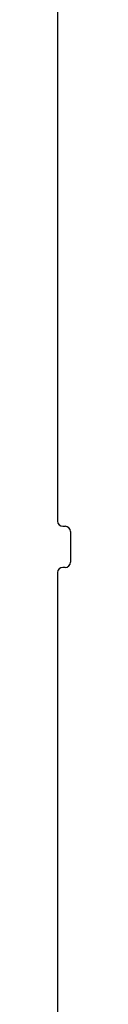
# Model space of a CAD drawing. Header units: inches. Extents: x 0 to 213, y 0 to 138.
# Tile 30 of 38: x 139.584 to 139.896, y 23.924 to 47.849. Entities that reach past the tile are written whole.
import ezdxf

# ---------------------------------------------------------------- set-up
doc = ezdxf.new("R2010")
doc.units = ezdxf.units.IN
doc.header["$LTSCALE"] = 11.736377
doc.header["$MEASUREMENT"] = 0
doc.layers.get('0').update_dxf_attribs({"linetype": 'CONTINUOUS'})

msp = doc.modelspace()

# ---------------------------------------------------------------- linework, layer by layer
at = {"color": 3, "linetype": 'Continuous'}
for p, q in [((139.584, 58.995), (139.584, 35.664)), ((139.709, 35.539), (139.771, 35.539)), ((139.896, 35.414), (139.896, 34.664)), ((139.771, 34.539), (139.709, 34.539)), ((139.584, 34.414), (139.584, 11.082))]:
    msp.add_line(p, q, dxfattribs=at)
for centre, start, end in [((139.709, 35.664), 180, 270), ((139.771, 35.414), 0, 90), ((139.709, 34.414), 90, 180), ((139.771, 34.664), 270, 360)]:
    msp.add_arc(centre, 0.125, start, end, dxfattribs=at)

doc.saveas('drawing.dxf')
